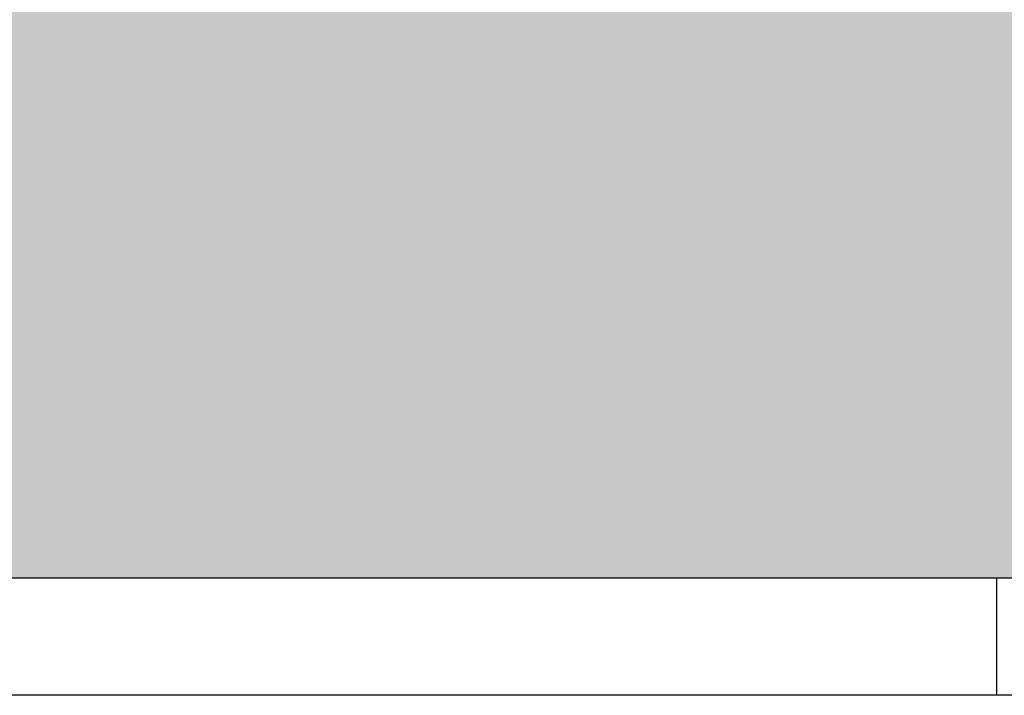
# Model space of a CAD drawing. Header units: millimetres. Extents: x -48769 to 5557, y 850 to 13065.
# Tile 38 of 56: x -16537 to -15277, y 2350 to 3215. Entities that reach past the tile are written whole.
import ezdxf

# ---------------------------------------------------------------- set-up
doc = ezdxf.new("R2010")
doc.units = ezdxf.units.MM
doc.header["$LTSCALE"] = 0.5
doc.header["$MEASUREMENT"] = 0
doc.linetypes.add('PLINE', pattern=[0])
for name, color, linetype in [('216- Direkte fundamentering', 7, 'Continuous'), ('71-- Bearbeidet terreng', 7, 'Continuous'), ('71-- Bearbeidet terreng (Skravur)', 7, 'Continuous')]:
    doc.layers.add(name, color=color, linetype=linetype)

msp = doc.modelspace()

# ---------------------------------------------------------------- hatches: boundary and pattern name
at = {"layer": '71-- Bearbeidet terreng (Skravur)', "linetype": 'Continuous'}
msp.add_hatch(color=256, dxfattribs=at).paths.add_polyline_path([(1123, 3500), (-48768.9, 3500), (-48768.9, 2500), (5383.1, 2500), (5383.1, 3500), (5314.9, 3500), (5314.9, 3000.2), (4563.1, 2988.3), (4563.1, 3500), (2819.7, 3500), (2691.5, 3497), (2691.5, 3347.1), (1123, 3312.8)])

# ---------------------------------------------------------------- linework, layer by layer
at = {"layer": '216- Direkte fundamentering', "linetype": 'PLINE'}
for p, q in [((-15286.9, 2500), (-15286.9, 2350)), ((-15286.9, 2350), (-25546.9, 2350)), ((2653.1, 2350), (-15286.9, 2350))]:
    msp.add_line(p, q, dxfattribs=at)
at = {"layer": '71-- Bearbeidet terreng'}
msp.add_line((5402.6, 2500), (-48768.9, 2500), dxfattribs=at)

doc.saveas('drawing.dxf')
